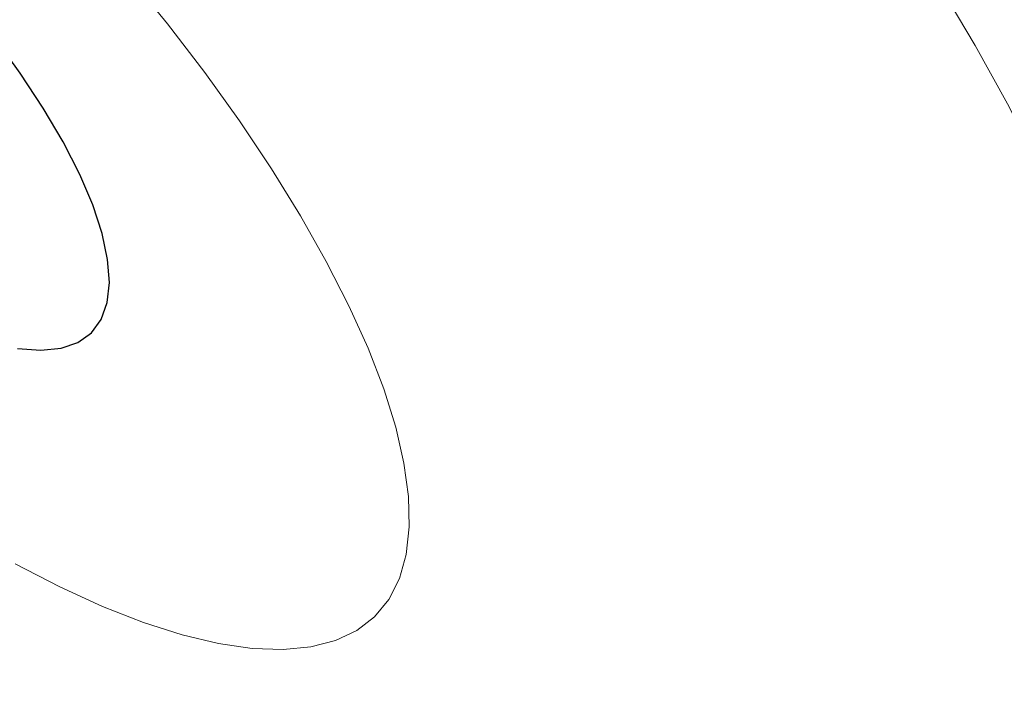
# Model space of a CAD drawing. Header units: millimetres. Extents: x 8 to 541, y 12 to 744.
# Tile 98 of 256: x 458.551 to 459.444, y 238.114 to 238.734. Entities that reach past the tile are written whole.
import ezdxf

# ---------------------------------------------------------------- set-up
doc = ezdxf.new("R2010")
doc.units = ezdxf.units.MM

msp = doc.modelspace()

# ---------------------------------------------------------------- linework, layer by layer
at = {"color": 252, "linetype": 'Continuous', "lineweight": 0, "flags": 128}
for points in [[(458.75068, 238.64252), (458.71917, 238.68639), (458.68535, 238.73055), (458.64941, 238.77472), (458.61156, 238.81865), (458.57205, 238.86206), (458.5311, 238.90469)], [(459.50255, 238.12328), (459.51489, 238.13392), (459.532, 238.15359), (459.5458, 238.17645), (459.55624, 238.2024), (459.56328, 238.23136), (459.56689, 238.26321), (459.56707, 238.29785), (459.56381, 238.33514), (459.55712, 238.37495), (459.54703, 238.41713), (459.53358, 238.46153), (459.5168, 238.50799), (459.49678, 238.55634), (459.47357, 238.6064), (459.44726, 238.65799), (459.41795, 238.71092), (459.38575, 238.765), (459.35077, 238.82002), (459.31314, 238.8758)], [(458.54726, 238.241), (458.58767, 238.22022), (458.62656, 238.20252), (458.66369, 238.18802), (458.69883, 238.17679), (458.73177, 238.16891), (458.76231, 238.16442), (458.79028, 238.16336), (458.8155, 238.16572), (458.83782, 238.1715), (458.8571, 238.18065), (458.87324, 238.19313), (458.88613, 238.20885), (458.89569, 238.22773), (458.90187, 238.24965), (458.90464, 238.27448), (458.90397, 238.30207), (458.89986, 238.33225), (458.89235, 238.36484), (458.88148, 238.39964), (458.86731, 238.43646), (458.84994, 238.47505), (458.82945, 238.5152), (458.80598, 238.55667), (458.77967, 238.59919), (458.75068, 238.64252)]]:
    msp.add_lwpolyline(points, dxfattribs=at)
at = {"color": 7, "linetype": 'Continuous', "lineweight": 30, "flags": 128}
for points in [[(458.55197, 238.68571), (458.52858, 238.71786)], [(458.5494, 238.43636), (458.57053, 238.4347), (458.58889, 238.43653), (458.60424, 238.44185), (458.61643, 238.45058), (458.62529, 238.46262), (458.63074, 238.47784), (458.63269, 238.49605), (458.63114, 238.51704), (458.6261, 238.54057), (458.61762, 238.56635), (458.60581, 238.5941), (458.59081, 238.62347), (458.57279, 238.65413), (458.55197, 238.68571)]]:
    msp.add_lwpolyline(points, dxfattribs=at)
at = {"color": 252, "linetype": 'Continuous', "lineweight": 0}
msp.add_open_spline([(456.69185, 239.4163), (456.71581, 239.41137), (456.76382, 239.40149), (456.84562, 239.37361), (456.93379, 239.33656), (457.02994, 239.28887), (457.13386, 239.23022), (457.24515, 239.16061), (457.36125, 239.08161), (457.48119, 238.99385), (457.60431, 238.89763), (457.72977, 238.79378), (457.85663, 238.68316), (457.98393, 238.56658), (458.11088, 238.44457), (458.23672, 238.31798), (458.3604, 238.18793), (458.48071, 238.05563), (458.59684, 237.92187), (458.70826, 237.78749), (458.81423, 237.65339), (458.91394, 237.52055), (459.00654, 237.38984), (459.09169, 237.26199), (459.16867, 237.13812), (459.23673, 237.01937), (459.29523, 236.90658), (459.34415, 236.80024), (459.3832, 236.70107), (459.412, 236.60986), (459.43004, 236.52741), (459.4375, 236.454), (459.43437, 236.39024), (459.4206, 236.33671), (459.39597, 236.29404), (459.36095, 236.26216), (459.31591, 236.24124), (459.26427, 236.23214), (459.20814, 236.23288), (459.14959, 236.24121), (459.0804, 236.25838), (458.99919, 236.28654), (458.90509, 236.3275), (458.80406, 236.37909), (458.69694, 236.44107), (458.58442, 236.5129), (458.46702, 236.59488), (458.38522, 236.65433), (458.34215, 236.68847), (458.34041, 236.68985)], degree=3, knots=[0, 0, 0, 0, 0.02107, 0.042209, 0.063348, 0.084418, 0.106474, 0.12861, 0.150746, 0.172802, 0.194809, 0.216894, 0.23898, 0.260987, 0.283016, 0.305124, 0.327232, 0.349261, 0.371196, 0.39321, 0.415223, 0.437158, 0.459144, 0.481209, 0.503273, 0.525259, 0.547196, 0.569211, 0.591226, 0.613162, 0.635162, 0.65724, 0.679318, 0.701318, 0.72332, 0.745401, 0.767482, 0.789484, 0.807645, 0.825827, 0.843987, 0.866143, 0.888379, 0.910613, 0.932766, 0.954815, 0.976943, 0.99907, 1, 1, 1, 1], dxfattribs=at)
at = {"color": 7, "linetype": 'Continuous', "lineweight": 30}
msp.add_open_spline([(456.74226, 239.35235), (456.74217, 239.35231), (456.74169, 239.35214), (456.74415, 239.35283), (456.75042, 239.3536), (456.7612, 239.35397), (456.77509, 239.35329), (456.78998, 239.35159), (456.80718, 239.3488), (456.82796, 239.34446), (456.85525, 239.33725), (456.88582, 239.32763), (456.91958, 239.31544), (456.9564, 239.30054), (456.99614, 239.28286), (457.03867, 239.26232), (457.08383, 239.2389), (457.13148, 239.21258), (457.18125, 239.1835), (457.23303, 239.15165), (457.28663, 239.1171), (457.34207, 239.07983), (457.39923, 239.03987), (457.4579, 238.99732), (457.51785, 238.95232), (457.57884, 238.90502), (457.64066, 238.85558), (457.70303, 238.80419), (457.76592, 238.75088), (457.82935, 238.69564), (457.89341, 238.63839), (457.95792, 238.57928), (458.0226, 238.51853), (458.08714, 238.45643), (458.15125, 238.39325), (458.21469, 238.32924), (458.27735, 238.26448), (458.33935, 238.19889), (458.4008, 238.13235), (458.46165, 238.06491), (458.52168, 237.99681), (458.5806, 237.92837), (458.63813, 237.8599), (458.69402, 237.79172), (458.74805, 237.72409), (458.80029, 237.65696), (458.85085, 237.5902), (458.89977, 237.52376), (458.94688, 237.45788), (458.99199, 237.39281), (459.03494, 237.32883), (459.07554, 237.26621), (459.11367, 237.20519), (459.14918, 237.14604), (459.18221, 237.08859), (459.21273, 237.03297), (459.24071, 236.97926), (459.26601, 236.92782), (459.2886, 236.87881), (459.30847, 236.83239), (459.32563, 236.78875), (459.34009, 236.74807), (459.35191, 236.71056), (459.36116, 236.67643), (459.36797, 236.64598), (459.37254, 236.61937), (459.37513, 236.59672), (459.37606, 236.57813), (459.37576, 236.56369), (459.37465, 236.55333), (459.3735, 236.54739), (459.37266, 236.54516), (459.37289, 236.54567), (459.37292, 236.54573)], degree=3, knots=[0, 0, 0, 0, 0.002811, 0.015147, 0.028171, 0.040924, 0.053652, 0.064668, 0.072585, 0.085787, 0.099116, 0.112638, 0.126358, 0.140277, 0.154386, 0.168676, 0.183138, 0.197761, 0.212513, 0.227281, 0.242115, 0.257089, 0.272173, 0.287341, 0.302565, 0.31782, 0.333077, 0.348318, 0.36349, 0.378732, 0.394086, 0.409517, 0.424991, 0.440467, 0.4559, 0.471255, 0.486528, 0.501787, 0.517141, 0.532581, 0.548073, 0.56358, 0.579053, 0.594454, 0.609748, 0.624929, 0.640181, 0.655487, 0.670825, 0.686167, 0.701477, 0.716729, 0.731895, 0.746946, 0.761859, 0.776865, 0.791779, 0.80661, 0.821346, 0.835977, 0.85049, 0.86487, 0.879103, 0.893158, 0.906959, 0.920486, 0.933783, 0.946863, 0.959759, 0.972534, 0.985296, 0.99817, 1, 1, 1, 1], dxfattribs=at)

doc.saveas('drawing.dxf')
